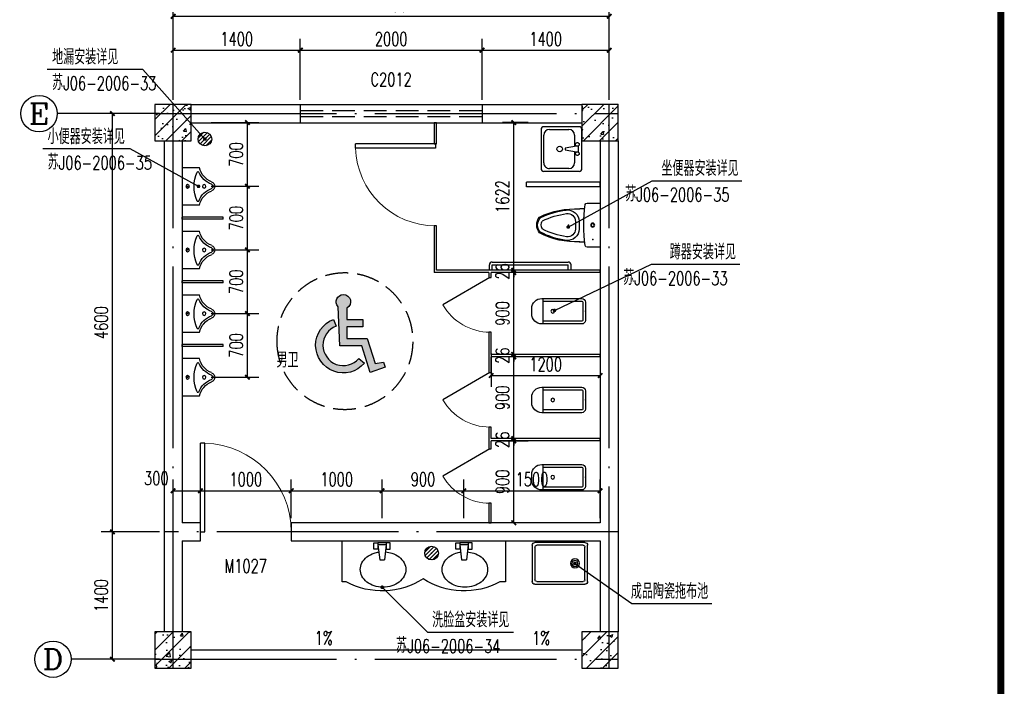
# Model space of a CAD drawing. Extents: x 88237 to 730297, y -11868 to 107702.
# Tile 43 of 49: x 631638 to 642475, y 73497 to 80827. Entities that reach past the tile are written whole.
import ezdxf
from ezdxf.enums import TextEntityAlignment as Align

# ---------------------------------------------------------------- set-up
doc = ezdxf.new("R2010")
doc.units = 0
doc.header["$LTSCALE"] = 1000
doc.header["$MEASUREMENT"] = 0
doc.linetypes.add('DASH', pattern=[0.35, 0.25, -0.1])
doc.linetypes.add('DOTE', pattern=[2.42, 2, -0.2, 0.02, -0.2])
for name, color, linetype in [('AXIS', 3, 'Continuous'), ('AXIS_TEXT', 7, 'Continuous'), ('COLUMN', 9, 'Continuous'), ('DIM_LEAD', 3, 'Continuous'), ('DIM_SYMB', 3, 'Continuous'), ('DOTE', 1, 'DOTE'), ('LATRINE', 6, 'Continuous'), ('LVTRY', 6, 'Continuous'), ('PUB_DIM', 3, 'Continuous'), ('PUB_HATCH', 8, 'Continuous'), ('PUB_TEXT', 7, 'Continuous'), ('WALL', 2, 'Continuous'), ('WINDOW', 4, 'Continuous'), ('WINDOW_TEXT', 7, 'Continuous'), ('剖面图', 7, 'Continuous'), ('图框', 7, 'Continuous'), ('填充', 8, 'Continuous'), ('家具布置', 8, 'Continuous')]:
    doc.layers.add(name, color=color, linetype=linetype)
doc.styles.add('_TCH_AXIS', font='COMPLEX', dxfattribs={"bigfont": 'GBCBIG'})
doc.styles.add('_TCH_DIM', font='SIMPLEX', dxfattribs={"bigfont": 'GBCBIG'})
doc.styles.add('_TCH_DIM_T3', font='SIMPLEX', dxfattribs={"width": 0.705882, "bigfont": 'GBCBIG'})
doc.styles.add('_TCH_WINDOW', font='SIMPLEX', dxfattribs={"bigfont": 'GBCBIG'})
doc.styles.add('COMPLEX', font='COMPLEX')
doc.styles.add('zz-0', font='arial.ttf')
doc.dimstyles.new('_TCH_ARCH&&50', dxfattribs={"dimtxt": 148.75, "dimasz": 50, "dimexe": 125, "dimexo": 150, "dimgap": 50, "dimtad": 1, "dimdec": 0, "dimzin": 0, "dimdsep": 46, "dimtxsty": '_TCH_DIM_T3', "dimblk": 'ARCHTICK', "dimcen": 0.09, "dimclrt": 7, "dimazin": 2, "dimtfac": 1, "dimtdec": 0, "dimtix": 1, "dimtmove": 2, "dimatfit": 3, "dimfxl": 1, "dimtolj": 1, "dimtzin": 0, "dimarcsym": 0})
pattern_1 = [(45, (583546.4, -386338.2), (-88.388348, 88.388348), []), (50, (583546.4, -386338.2), (358.6301, -31.37607), [37.5, -412.5]), (355, (583546.4, -386338.2), (-69.37567, 376.09607), [30, -330]), (100.4514, (583576.3, -386340.82), (289.2547, 344.71977), [31.8701, -350.57106]), (46.1842, (583546.4, -386238.2), (533.62052, -82.7595), [56.25, -618.75]), (96.6356, (583590.87, -386245.1), (467.33135, 487.05894), [47.80514, -525.8565]), (351.1842, (583546.4, -386238.2), (467.331, 487.0593), [45, -495]), (21, (583596.4, -386263.2), (298.45353, -201.30945), [37.5, -412.5]), (326, (583596.4, -386263.2), (121.65767, 362.57502), [30, -330]), (71.4514, (583621.27, -386279.98), (420.11131, 161.26525), [31.8701, -350.57106]), (37.5, (583546.4, -386338.2), (6.079928, 166.446927), [0, -326, 0, -335, 0, -331.25]), (7.5, (583546.4, -386338.2), (131.53477, 197.205856), [0, -191, 0, -318.5, 0, -126.25]), (327.5, (583434.9, -386338.2), (266.911218, -11.277436), [0, -125, 0, -390, 0, -517.5]), (317.5, (583384.9, -386338.2), (291.59308, 50.05249), [0, -162.5, 0, -259, 0, -367.5])]

# ---------------------------------------------------------------- blocks, each defined once
blk = doc.blocks.new('2222')
at = {"layer": '家具布置', "color": 8}
for p, q in [((245573, -67912), (245573, -68362)), ((246873, -67912), (245573, -67912)), ((245943, -68004), (245943, -67932)), ((245943, -67932), (245987, -67932)), ((245987, -67932), (246077, -67932)), ((245987, -67932), (245987, -68004)), ((246121, -67932), (246077, -67932)), ((246077, -67932), (246077, -68004)), ((246121, -68004), (246121, -67932)), ((247371, -67912), (246472, -67912)), ((246844, -68004), (246844, -67932)), ((246844, -67932), (246888, -67932)), ((246888, -67932), (246978, -67932)), ((246888, -67932), (246888, -68004)), ((247022, -67932), (246978, -67932)), ((246978, -67932), (246978, -68004)), ((247022, -68004), (247022, -67932)), ((247371, -68362), (247371, -67912)), ((245987, -68004), (245943, -68004)), ((245986, -67956), (246078, -67956)), ((245986, -67956), (246005, -68119)), ((246078, -67956), (246058, -68119)), ((246077, -68004), (246121, -68004)), ((246888, -68004), (246844, -68004)), ((246887, -67956), (246979, -67956)), ((246887, -67956), (246906, -68119)), ((246979, -67956), (246959, -68119)), ((246978, -68004), (247022, -68004)), ((246058, -68119), (246005, -68119)), ((246959, -68119), (246906, -68119)), ((245573, -68362), (245636, -68362)), ((247327, -68362), (247371, -68362))]:
    blk.add_line(p, q, dxfattribs=at)
for points in [[(245995, -68032, 0.057806), (245923, -68047, 0.087535), (245844, -68088, 0.1055), (245789, -68154, 0.123022), (245771, -68226, 0.123022), (245789, -68298, 0.1055), (245844, -68364, 0.087535), (245923, -68405, 0.078027), (246021, -68421, 0.078027), (246120, -68405, 0.087535), (246198, -68364, 0.1055), (246254, -68298, 0.123022), (246272, -68226, 0.123022)], [(246272, -68226, 0.123022), (246254, -68154, 0.1055), (246198, -68088, 0.087535), (246120, -68047, 0.041103), (246068, -68035, 0.078027)], [(246896, -68032, 0.057806), (246824, -68047, 0.087535), (246745, -68088, 0.1055), (246690, -68154, 0.123022), (246672, -68226, 0.123022), (246690, -68298, 0.1055), (246745, -68364, 0.087535), (246824, -68405, 0.078027), (246922, -68421, 0.078027), (247021, -68405, 0.087535), (247099, -68364, 0.1055), (247155, -68298, 0.123022), (247173, -68226, 0.123022)], [(247173, -68226, 0.123022), (247155, -68154, 0.1055), (247099, -68088, 0.087535), (247021, -68047, 0.041103), (246969, -68035, 0.078027)]]:
    blk.add_lwpolyline(points, format="xyb", dxfattribs=at)
for centre, start, end in [((246031, -67632), 241.591, 302.8573), ((246932, -67632), 237.1427, 298.409)]:
    blk.add_arc(centre, 830, start, end, dxfattribs=at)
blk = doc.blocks.new('cb')
at = {"layer": '填充'}
h = blk.add_hatch(color=256, dxfattribs=at)
h.paths.add_polyline_path([(670097, 290500), (669924, 290500), (669924, 290420), (670097, 290420), (670097, 290289), (669874, 290289), (669788, 290016), (669694, 290030), (669676, 289974), (669841, 289918), (669933, 290209), (670177, 290209), (670196, 290640, 0.650294), (670137, 290774, 0.767327), (670097, 290625)])
h.paths.add_polyline_path([(669967, 290070), (669906, 290018, 1.284924), (670246, 290501), (670217, 290426, -1.284924)])
at = {"layer": 'LVTRY', "linetype": 'DASH'}
blk.add_circle((670120, 290261), 750, dxfattribs=at)
at = {"layer": '填充', "ltscale": 2}
for points in [[(670196, 290640, 0.650294), (670137, 290774, 0.767327), (670097, 290625), (670097, 290500), (669924, 290500), (669924, 290420), (670097, 290420), (670097, 290289), (669874, 290289), (669788, 290016), (669694, 290030), (669676, 289974), (669841, 289918), (669933, 290209), (670177, 290209), (670196, 290640)], [(670246, 290501), (670217, 290426, -1.284924), (669967, 290070), (669906, 290018, 1.284924), (670246, 290501, -83.12259)]]:
    blk.add_lwpolyline(points, format="xyb", dxfattribs=at)
blk = doc.blocks.new('_ArchTick')
at = {"color": 0, "linetype": 'ByBlock', "const_width": 0.4}
blk.add_lwpolyline([(-0.5, -0.5), (0.5, 0.5)], dxfattribs=at)
blk = doc.blocks.new('*D543')
at = {"layer": 'Defpoints', "color": 0}
for p in [(636827, 77305), (638027, 77305), (638027, 76914)]:
    blk.add_point(p, dxfattribs=at)
at = {"layer": 'PUB_DIM', "color": 0, "lineweight": -2}
for p, q in [((636827, 77155), (636827, 76789)), ((638027, 77155), (638027, 76789)), ((636827, 76914), (638027, 76914))]:
    blk.add_line(p, q, dxfattribs=at)
at = {"layer": 'PUB_DIM', "color": 0, "lineweight": -2, "xscale": 50, "yscale": 50, "zscale": 50, "rotation": 180}
blk.add_blockref('_ArchTick', (636827, 76914), dxfattribs=at)
at = {"layer": 'PUB_DIM', "color": 0, "lineweight": -2, "xscale": 50, "yscale": 50, "zscale": 50}
blk.add_blockref('_ArchTick', (638027, 76914), dxfattribs=at)
at = {"layer": 'PUB_DIM', "color": 7, "insert": (637427, 77038), "char_height": 148.8, "attachment_point": 5, "style": '_TCH_DIM_T3'}
blk.add_mtext('\\A1;1200', dxfattribs=at)
blk = doc.blocks.new('*D544')
at = {"layer": 'Defpoints', "color": 0}
for p in [(633627, 75647), (633327, 75195), (633627, 75195)]:
    blk.add_point(p, dxfattribs=at)
at = {"layer": 'PUB_DIM', "color": 0, "lineweight": -2}
for p, q in [((633327, 75345), (633327, 75772)), ((633627, 75345), (633627, 75772)), ((633327, 75647), (633627, 75647))]:
    blk.add_line(p, q, dxfattribs=at)
at = {"layer": 'PUB_DIM', "color": 0, "lineweight": -2, "xscale": 50, "yscale": 50, "zscale": 50, "rotation": 180}
blk.add_blockref('_ArchTick', (633327, 75647), dxfattribs=at)
at = {"layer": 'PUB_DIM', "color": 0, "lineweight": -2, "xscale": 50, "yscale": 50, "zscale": 50}
blk.add_blockref('_ArchTick', (633627, 75647), dxfattribs=at)
at = {"layer": 'PUB_DIM', "color": 7, "insert": (633142, 75785), "char_height": 148.8, "attachment_point": 5, "style": '_TCH_DIM_T3'}
blk.add_mtext('\\A1;300', dxfattribs=at)
blk = doc.blocks.new('*D545')
at = {"layer": 'Defpoints', "color": 0}
for p in [(634627, 75647), (633627, 75195), (634627, 75195)]:
    blk.add_point(p, dxfattribs=at)
at = {"layer": 'PUB_DIM', "color": 0, "lineweight": -2}
for p, q in [((633627, 75345), (633627, 75772)), ((634627, 75345), (634627, 75772)), ((633627, 75647), (634627, 75647))]:
    blk.add_line(p, q, dxfattribs=at)
at = {"layer": 'PUB_DIM', "color": 0, "lineweight": -2, "xscale": 50, "yscale": 50, "zscale": 50, "rotation": 180}
blk.add_blockref('_ArchTick', (633627, 75647), dxfattribs=at)
at = {"layer": 'PUB_DIM', "color": 0, "lineweight": -2, "xscale": 50, "yscale": 50, "zscale": 50}
blk.add_blockref('_ArchTick', (634627, 75647), dxfattribs=at)
at = {"layer": 'PUB_DIM', "color": 7, "insert": (634127, 75772), "char_height": 148.8, "attachment_point": 5, "style": '_TCH_DIM_T3'}
blk.add_mtext('\\A1;1000', dxfattribs=at)
blk = doc.blocks.new('*D546')
at = {"layer": 'Defpoints', "color": 0}
for p in [(635627, 75647), (634627, 75195), (635627, 75195)]:
    blk.add_point(p, dxfattribs=at)
at = {"layer": 'PUB_DIM', "color": 0, "lineweight": -2}
for p, q in [((634627, 75345), (634627, 75772)), ((635627, 75345), (635627, 75772)), ((634627, 75647), (635627, 75647))]:
    blk.add_line(p, q, dxfattribs=at)
at = {"layer": 'PUB_DIM', "color": 0, "lineweight": -2, "xscale": 50, "yscale": 50, "zscale": 50, "rotation": 180}
blk.add_blockref('_ArchTick', (634627, 75647), dxfattribs=at)
at = {"layer": 'PUB_DIM', "color": 0, "lineweight": -2, "xscale": 50, "yscale": 50, "zscale": 50}
blk.add_blockref('_ArchTick', (635627, 75647), dxfattribs=at)
at = {"layer": 'PUB_DIM', "color": 7, "insert": (635127, 75772), "char_height": 148.8, "attachment_point": 5, "style": '_TCH_DIM_T3'}
blk.add_mtext('\\A1;1000', dxfattribs=at)
blk = doc.blocks.new('*D547')
at = {"layer": 'Defpoints', "color": 0}
for p in [(636527, 75647), (635627, 75195), (636527, 75195)]:
    blk.add_point(p, dxfattribs=at)
at = {"layer": 'PUB_DIM', "color": 0, "lineweight": -2}
for p, q in [((635627, 75345), (635627, 75772)), ((636527, 75345), (636527, 75772)), ((635627, 75647), (636527, 75647))]:
    blk.add_line(p, q, dxfattribs=at)
at = {"layer": 'PUB_DIM', "color": 0, "lineweight": -2, "xscale": 50, "yscale": 50, "zscale": 50, "rotation": 180}
blk.add_blockref('_ArchTick', (635627, 75647), dxfattribs=at)
at = {"layer": 'PUB_DIM', "color": 0, "lineweight": -2, "xscale": 50, "yscale": 50, "zscale": 50}
blk.add_blockref('_ArchTick', (636527, 75647), dxfattribs=at)
at = {"layer": 'PUB_DIM', "color": 7, "insert": (636077, 75772), "char_height": 148.8, "attachment_point": 5, "style": '_TCH_DIM_T3'}
blk.add_mtext('\\A1;900', dxfattribs=at)
blk = doc.blocks.new('*D548')
at = {"layer": 'Defpoints', "color": 0}
for p in [(638027, 75647), (636527, 75195), (638027, 75195)]:
    blk.add_point(p, dxfattribs=at)
at = {"layer": 'PUB_DIM', "color": 0, "lineweight": -2}
for p, q in [((636527, 75345), (636527, 75772)), ((638027, 75345), (638027, 75772)), ((636527, 75647), (638027, 75647))]:
    blk.add_line(p, q, dxfattribs=at)
at = {"layer": 'PUB_DIM', "color": 0, "lineweight": -2, "xscale": 50, "yscale": 50, "zscale": 50, "rotation": 180}
blk.add_blockref('_ArchTick', (636527, 75647), dxfattribs=at)
at = {"layer": 'PUB_DIM', "color": 0, "lineweight": -2, "xscale": 50, "yscale": 50, "zscale": 50}
blk.add_blockref('_ArchTick', (638027, 75647), dxfattribs=at)
at = {"layer": 'PUB_DIM', "color": 7, "insert": (637277, 75772), "char_height": 148.8, "attachment_point": 5, "style": '_TCH_DIM_T3'}
blk.add_mtext('\\A1;1500', dxfattribs=at)
blk = doc.blocks.new('*D549')
at = {"layer": 'Defpoints', "color": 0}
for p in [(637076, 79695), (637385, 79695), (637385, 78072)]:
    blk.add_point(p, dxfattribs=at)
at = {"layer": 'PUB_DIM', "color": 0, "lineweight": -2}
for p, q in [((637235, 79695), (636951, 79695)), ((637076, 78072), (637076, 79695)), ((637235, 78072), (636951, 78072))]:
    blk.add_line(p, q, dxfattribs=at)
at = {"layer": 'PUB_DIM', "color": 0, "lineweight": -2, "xscale": 50, "yscale": 50, "zscale": 50}
for p, rotation in [((637076, 79695), 90), ((637076, 78072), 270)]:
    blk.add_blockref('_ArchTick', p, dxfattribs=dict(at, rotation=rotation))
at = {"layer": 'PUB_DIM', "color": 7, "insert": (636952, 78883), "char_height": 148.8, "attachment_point": 5, "rotation": 90, "style": '_TCH_DIM_T3'}
blk.add_mtext('\\A1;1622', dxfattribs=at)
blk = doc.blocks.new('*D550')
at = {"layer": 'Defpoints', "color": 0}
for p in [(637076, 78072), (637385, 78072), (637385, 78046)]:
    blk.add_point(p, dxfattribs=at)
at = {"layer": 'PUB_DIM', "color": 0, "lineweight": -2}
for p, q in [((637235, 78072), (636951, 78072)), ((637235, 78046), (636951, 78046)), ((637076, 78072), (637076, 78122)), ((637076, 78046), (637076, 78072)), ((637076, 78046), (637076, 77996))]:
    blk.add_line(p, q, dxfattribs=at)
at = {"layer": 'PUB_DIM', "color": 0, "lineweight": -2, "xscale": 50, "yscale": 50, "zscale": 50}
for p, rotation in [((637076, 78072), 270), ((637076, 78046), 90)]:
    blk.add_blockref('_ArchTick', p, dxfattribs=dict(at, rotation=rotation))
at = {"layer": 'PUB_DIM', "color": 7, "insert": (636952, 78059), "char_height": 148.8, "attachment_point": 5, "rotation": 90, "style": '_TCH_DIM_T3'}
blk.add_mtext('\\A1;26', dxfattribs=at)
blk = doc.blocks.new('*D551')
at = {"layer": 'Defpoints', "color": 0}
for p in [(637076, 78046), (637385, 78046), (637385, 77146)]:
    blk.add_point(p, dxfattribs=at)
at = {"layer": 'PUB_DIM', "color": 0, "lineweight": -2}
for p, q in [((637235, 78046), (636951, 78046)), ((637076, 77146), (637076, 78046)), ((637235, 77146), (636951, 77146))]:
    blk.add_line(p, q, dxfattribs=at)
at = {"layer": 'PUB_DIM', "color": 0, "lineweight": -2, "xscale": 50, "yscale": 50, "zscale": 50}
for p, rotation in [((637076, 78046), 90), ((637076, 77146), 270)]:
    blk.add_blockref('_ArchTick', p, dxfattribs=dict(at, rotation=rotation))
at = {"layer": 'PUB_DIM', "color": 7, "insert": (636952, 77596), "char_height": 148.8, "attachment_point": 5, "rotation": 90, "style": '_TCH_DIM_T3'}
blk.add_mtext('\\A1;900', dxfattribs=at)
blk = doc.blocks.new('*D552')
at = {"layer": 'Defpoints', "color": 0}
for p in [(637076, 77146), (637385, 77146), (637385, 77120)]:
    blk.add_point(p, dxfattribs=at)
at = {"layer": 'PUB_DIM', "color": 0, "lineweight": -2}
for p, q in [((637076, 77146), (637076, 77196)), ((637235, 77146), (636951, 77146)), ((637235, 77120), (636951, 77120)), ((637076, 77120), (637076, 77146)), ((637076, 77120), (637076, 77070))]:
    blk.add_line(p, q, dxfattribs=at)
at = {"layer": 'PUB_DIM', "color": 0, "lineweight": -2, "xscale": 50, "yscale": 50, "zscale": 50}
for p, rotation in [((637076, 77146), 270), ((637076, 77120), 90)]:
    blk.add_blockref('_ArchTick', p, dxfattribs=dict(at, rotation=rotation))
at = {"layer": 'PUB_DIM', "color": 7, "insert": (636952, 77133), "char_height": 148.8, "attachment_point": 5, "rotation": 90, "style": '_TCH_DIM_T3'}
blk.add_mtext('\\A1;26', dxfattribs=at)
blk = doc.blocks.new('*D553')
at = {"layer": 'Defpoints', "color": 0}
for p in [(637076, 77120), (637385, 77120), (637385, 76220)]:
    blk.add_point(p, dxfattribs=at)
at = {"layer": 'PUB_DIM', "color": 0, "lineweight": -2}
for p, q in [((637235, 77120), (636951, 77120)), ((637076, 76220), (637076, 77120)), ((637235, 76220), (636951, 76220))]:
    blk.add_line(p, q, dxfattribs=at)
at = {"layer": 'PUB_DIM', "color": 0, "lineweight": -2, "xscale": 50, "yscale": 50, "zscale": 50}
for p, rotation in [((637076, 77120), 90), ((637076, 76220), 270)]:
    blk.add_blockref('_ArchTick', p, dxfattribs=dict(at, rotation=rotation))
at = {"layer": 'PUB_DIM', "color": 7, "insert": (636952, 76670), "char_height": 148.8, "attachment_point": 5, "rotation": 90, "style": '_TCH_DIM_T3'}
blk.add_mtext('\\A1;900', dxfattribs=at)
blk = doc.blocks.new('*D554')
at = {"layer": 'Defpoints', "color": 0}
for p in [(637076, 76220), (637385, 76220), (637385, 76194)]:
    blk.add_point(p, dxfattribs=at)
at = {"layer": 'PUB_DIM', "color": 0, "lineweight": -2}
for p, q in [((637235, 76220), (636951, 76220)), ((637235, 76194), (636951, 76194)), ((637076, 76220), (637076, 76270)), ((637076, 76194), (637076, 76220)), ((637076, 76194), (637076, 76144))]:
    blk.add_line(p, q, dxfattribs=at)
at = {"layer": 'PUB_DIM', "color": 0, "lineweight": -2, "xscale": 50, "yscale": 50, "zscale": 50}
for p, rotation in [((637076, 76220), 270), ((637076, 76194), 90)]:
    blk.add_blockref('_ArchTick', p, dxfattribs=dict(at, rotation=rotation))
at = {"layer": 'PUB_DIM', "color": 7, "insert": (636952, 76207), "char_height": 148.8, "attachment_point": 5, "rotation": 90, "style": '_TCH_DIM_T3'}
blk.add_mtext('\\A1;26', dxfattribs=at)
blk = doc.blocks.new('*D555')
at = {"layer": 'Defpoints', "color": 0}
for p in [(637076, 76194), (637385, 76194), (637385, 75295)]:
    blk.add_point(p, dxfattribs=at)
at = {"layer": 'PUB_DIM', "color": 0, "lineweight": -2}
for p, q in [((637235, 76194), (636951, 76194)), ((637076, 75295), (637076, 76194)), ((637235, 75295), (636951, 75295))]:
    blk.add_line(p, q, dxfattribs=at)
at = {"layer": 'PUB_DIM', "color": 0, "lineweight": -2, "xscale": 50, "yscale": 50, "zscale": 50}
for p, rotation in [((637076, 76194), 90), ((637076, 75295), 270)]:
    blk.add_blockref('_ArchTick', p, dxfattribs=dict(at, rotation=rotation))
at = {"layer": 'PUB_DIM', "color": 7, "insert": (636952, 75745), "char_height": 148.8, "attachment_point": 5, "rotation": 90, "style": '_TCH_DIM_T3'}
blk.add_mtext('\\A1;900', dxfattribs=at)
blk = doc.blocks.new('*D556')
at = {"layer": 'Defpoints', "color": 0}
for p in [(633594, 79695), (634145, 79695), (633594, 78995)]:
    blk.add_point(p, dxfattribs=at)
at = {"layer": 'PUB_DIM', "color": 0, "lineweight": -2}
for p, q in [((633744, 79695), (634270, 79695)), ((634145, 78995), (634145, 79695)), ((633744, 78995), (634270, 78995))]:
    blk.add_line(p, q, dxfattribs=at)
at = {"layer": 'PUB_DIM', "color": 0, "lineweight": -2, "xscale": 50, "yscale": 50, "zscale": 50}
for p, rotation in [((634145, 79695), 90), ((634145, 78995), 270)]:
    blk.add_blockref('_ArchTick', p, dxfattribs=dict(at, rotation=rotation))
at = {"layer": 'PUB_DIM', "color": 7, "insert": (634021, 79345), "char_height": 148.8, "attachment_point": 5, "rotation": 90, "style": '_TCH_DIM_T3'}
blk.add_mtext('\\A1;700', dxfattribs=at)
blk = doc.blocks.new('*D557')
at = {"layer": 'Defpoints', "color": 0}
for p in [(633594, 78995), (634145, 78995), (633594, 78295)]:
    blk.add_point(p, dxfattribs=at)
at = {"layer": 'PUB_DIM', "color": 0, "lineweight": -2}
for p, q in [((633744, 78995), (634270, 78995)), ((634145, 78295), (634145, 78995)), ((633744, 78295), (634270, 78295))]:
    blk.add_line(p, q, dxfattribs=at)
at = {"layer": 'PUB_DIM', "color": 0, "lineweight": -2, "xscale": 50, "yscale": 50, "zscale": 50}
for p, rotation in [((634145, 78995), 90), ((634145, 78295), 270)]:
    blk.add_blockref('_ArchTick', p, dxfattribs=dict(at, rotation=rotation))
at = {"layer": 'PUB_DIM', "color": 7, "insert": (634021, 78645), "char_height": 148.8, "attachment_point": 5, "rotation": 90, "style": '_TCH_DIM_T3'}
blk.add_mtext('\\A1;700', dxfattribs=at)
blk = doc.blocks.new('*D558')
at = {"layer": 'Defpoints', "color": 0}
for p in [(633594, 78295), (634145, 78295), (633594, 77595)]:
    blk.add_point(p, dxfattribs=at)
at = {"layer": 'PUB_DIM', "color": 0, "lineweight": -2}
for p, q in [((633744, 78295), (634270, 78295)), ((634145, 77595), (634145, 78295)), ((633744, 77595), (634270, 77595))]:
    blk.add_line(p, q, dxfattribs=at)
at = {"layer": 'PUB_DIM', "color": 0, "lineweight": -2, "xscale": 50, "yscale": 50, "zscale": 50}
for p, rotation in [((634145, 78295), 90), ((634145, 77595), 270)]:
    blk.add_blockref('_ArchTick', p, dxfattribs=dict(at, rotation=rotation))
at = {"layer": 'PUB_DIM', "color": 7, "insert": (634021, 77945), "char_height": 148.8, "attachment_point": 5, "rotation": 90, "style": '_TCH_DIM_T3'}
blk.add_mtext('\\A1;700', dxfattribs=at)
blk = doc.blocks.new('*D559')
at = {"layer": 'Defpoints', "color": 0}
for p in [(633594, 77595), (634145, 77595), (633594, 76895)]:
    blk.add_point(p, dxfattribs=at)
at = {"layer": 'PUB_DIM', "color": 0, "lineweight": -2}
for p, q in [((633744, 77595), (634270, 77595)), ((634145, 76895), (634145, 77595)), ((633744, 76895), (634270, 76895))]:
    blk.add_line(p, q, dxfattribs=at)
at = {"layer": 'PUB_DIM', "color": 0, "lineweight": -2, "xscale": 50, "yscale": 50, "zscale": 50}
for p, rotation in [((634145, 77595), 90), ((634145, 76895), 270)]:
    blk.add_blockref('_ArchTick', p, dxfattribs=dict(at, rotation=rotation))
at = {"layer": 'PUB_DIM', "color": 7, "insert": (634021, 77245), "char_height": 148.8, "attachment_point": 5, "rotation": 90, "style": '_TCH_DIM_T3'}
blk.add_mtext('\\A1;700', dxfattribs=at)
blk = doc.blocks.new('*D560')
at = {"layer": 'Defpoints', "color": 0}
for p in [(638127, 80865), (633327, 80168), (638127, 80168)]:
    blk.add_point(p, dxfattribs=at)
at = {"layer": 'PUB_DIM', "color": 0, "lineweight": -2}
for p, q in [((633327, 80318), (633327, 80990)), ((638127, 80318), (638127, 80990)), ((633327, 80865), (638127, 80865))]:
    blk.add_line(p, q, dxfattribs=at)
at = {"layer": 'PUB_DIM', "color": 0, "lineweight": -2, "xscale": 50, "yscale": 50, "zscale": 50, "rotation": 180}
blk.add_blockref('_ArchTick', (633327, 80865), dxfattribs=at)
at = {"layer": 'PUB_DIM', "color": 0, "lineweight": -2, "xscale": 50, "yscale": 50, "zscale": 50}
blk.add_blockref('_ArchTick', (638127, 80865), dxfattribs=at)
at = {"layer": 'PUB_DIM', "color": 7, "insert": (635727, 80990), "char_height": 148.8, "attachment_point": 5, "style": '_TCH_DIM_T3'}
blk.add_mtext('\\A1;4800', dxfattribs=at)
blk = doc.blocks.new('*D561')
at = {"layer": 'Defpoints', "color": 0}
for p in [(632659, 79795), (633327, 79795), (633327, 75195)]:
    blk.add_point(p, dxfattribs=at)
at = {"layer": 'PUB_DIM', "color": 0, "lineweight": -2}
for p, q in [((633177, 79795), (632534, 79795)), ((632659, 75195), (632659, 79795)), ((633177, 75195), (632534, 75195))]:
    blk.add_line(p, q, dxfattribs=at)
at = {"layer": 'PUB_DIM', "color": 0, "lineweight": -2, "xscale": 50, "yscale": 50, "zscale": 50}
for p, rotation in [((632659, 79795), 90), ((632659, 75195), 270)]:
    blk.add_blockref('_ArchTick', p, dxfattribs=dict(at, rotation=rotation))
at = {"layer": 'PUB_DIM', "color": 7, "insert": (632535, 77495), "char_height": 148.8, "attachment_point": 5, "rotation": 90, "style": '_TCH_DIM_T3'}
blk.add_mtext('\\A1;4600', dxfattribs=at)
blk = doc.blocks.new('*D562')
at = {"layer": 'Defpoints', "color": 0}
for p in [(632659, 75195), (633327, 75195), (633327, 73795)]:
    blk.add_point(p, dxfattribs=at)
at = {"layer": 'PUB_DIM', "color": 0, "lineweight": -2}
for p, q in [((633177, 75195), (632534, 75195)), ((632659, 73795), (632659, 75195)), ((633177, 73795), (632534, 73795))]:
    blk.add_line(p, q, dxfattribs=at)
at = {"layer": 'PUB_DIM', "color": 0, "lineweight": -2, "xscale": 50, "yscale": 50, "zscale": 50}
for p, rotation in [((632659, 75195), 90), ((632659, 73795), 270)]:
    blk.add_blockref('_ArchTick', p, dxfattribs=dict(at, rotation=rotation))
at = {"layer": 'PUB_DIM', "color": 7, "insert": (632535, 74495), "char_height": 148.8, "attachment_point": 5, "rotation": 90, "style": '_TCH_DIM_T3'}
blk.add_mtext('\\A1;1400', dxfattribs=at)
blk = doc.blocks.new('*D563')
at = {"layer": 'Defpoints', "color": 0}
for p in [(634727, 80492), (633327, 79795), (634727, 79795)]:
    blk.add_point(p, dxfattribs=at)
at = {"layer": 'PUB_DIM', "color": 0, "lineweight": -2}
for p, q in [((633327, 79945), (633327, 80617)), ((634727, 79945), (634727, 80617)), ((633327, 80492), (634727, 80492))]:
    blk.add_line(p, q, dxfattribs=at)
at = {"layer": 'PUB_DIM', "color": 0, "lineweight": -2, "xscale": 50, "yscale": 50, "zscale": 50, "rotation": 180}
blk.add_blockref('_ArchTick', (633327, 80492), dxfattribs=at)
at = {"layer": 'PUB_DIM', "color": 0, "lineweight": -2, "xscale": 50, "yscale": 50, "zscale": 50}
blk.add_blockref('_ArchTick', (634727, 80492), dxfattribs=at)
at = {"layer": 'PUB_DIM', "color": 7, "insert": (634027, 80616), "char_height": 148.8, "attachment_point": 5, "style": '_TCH_DIM_T3'}
blk.add_mtext('\\A1;1400', dxfattribs=at)
blk = doc.blocks.new('*D564')
at = {"layer": 'Defpoints', "color": 0}
for p in [(636727, 80492), (634727, 79795), (636727, 79795)]:
    blk.add_point(p, dxfattribs=at)
at = {"layer": 'PUB_DIM', "color": 0, "lineweight": -2}
for p, q in [((634727, 79945), (634727, 80617)), ((636727, 79945), (636727, 80617)), ((634727, 80492), (636727, 80492))]:
    blk.add_line(p, q, dxfattribs=at)
at = {"layer": 'PUB_DIM', "color": 0, "lineweight": -2, "xscale": 50, "yscale": 50, "zscale": 50, "rotation": 180}
blk.add_blockref('_ArchTick', (634727, 80492), dxfattribs=at)
at = {"layer": 'PUB_DIM', "color": 0, "lineweight": -2, "xscale": 50, "yscale": 50, "zscale": 50}
blk.add_blockref('_ArchTick', (636727, 80492), dxfattribs=at)
at = {"layer": 'PUB_DIM', "color": 7, "insert": (635727, 80616), "char_height": 148.8, "attachment_point": 5, "style": '_TCH_DIM_T3'}
blk.add_mtext('\\A1;2000', dxfattribs=at)
blk = doc.blocks.new('*D565')
at = {"layer": 'Defpoints', "color": 0}
for p in [(638127, 80492), (636727, 79795), (638127, 79795)]:
    blk.add_point(p, dxfattribs=at)
at = {"layer": 'PUB_DIM', "color": 0, "lineweight": -2}
for p, q in [((636727, 79945), (636727, 80617)), ((638127, 79945), (638127, 80617)), ((636727, 80492), (638127, 80492))]:
    blk.add_line(p, q, dxfattribs=at)
at = {"layer": 'PUB_DIM', "color": 0, "lineweight": -2, "xscale": 50, "yscale": 50, "zscale": 50, "rotation": 180}
blk.add_blockref('_ArchTick', (636727, 80492), dxfattribs=at)
at = {"layer": 'PUB_DIM', "color": 0, "lineweight": -2, "xscale": 50, "yscale": 50, "zscale": 50}
blk.add_blockref('_ArchTick', (638127, 80492), dxfattribs=at)
at = {"layer": 'PUB_DIM', "color": 7, "insert": (637427, 80616), "char_height": 148.8, "attachment_point": 5, "style": '_TCH_DIM_T3'}
blk.add_mtext('\\A1;1400', dxfattribs=at)
blk = doc.blocks.new('$DorLib2D$00000001')
for p, q in [((0.45, 0.975), (0.5, 0.975)), ((0.45, 0), (0.45, 0.975)), ((0.5, 0), (0.5, 0.975)), ((0.5, 0), (0.45, 0))]:
    blk.add_line(p, q)
at = {"lineweight": 13}
blk.add_arc((0.475, 0), 0.975, 91.4693, 180, dxfattribs=at)
blk = doc.blocks.new('$lvtry$00000222')
for p, q in [((-205, 0, 0), (205, 0, 0)), ((-205, -191, 0), (-205, 0, 0)), ((205, 0, 0), (205, -191, 0))]:
    blk.add_line(p, q)
for centre in [(0, -60, 0), (0, -242, 0)]:
    blk.add_circle(centre, 20)
for centre, radius, start, end in [((-243, -391, 0), 203, 19.2639, 79.2894), ((-152, -175, 0), 10, 114.1084, 248.1394), ((5, -526, 0), 395, 66.6675, 114.1084), ((-243, -401, 0), 233, 19.2639, 68.1394), ((243, -401, 0), 233, 110.4941, 160.7361), ((243, -391, 0), 203, 100.7106, 160.7361), ((158, -173, 0), 10, 290.4941, 66.6675), ((0, -306, 0), 54, 199.2639, 269.7777), ((0, -316, 0), 24, 199.2639, 269.4998), ((0, -306, 0), 54, 270.2223, 340.7361), ((0, -316, 0), 24, 270.5002, 340.7361)]:
    blk.add_arc(centre, radius, start, end)
blk.add_point((0, -60, 0))
blk = doc.blocks.new('$lvtry$00000171')
for p, q in [((-74, 11), (-11, 74)), ((-70, -27), (27, 70)), ((-53, -53), (53, 53)), ((-27, -70), (70, 27)), ((11, -74), (74, -11))]:
    blk.add_line(p, q)
blk.add_circle((0, 0), 75)
blk.add_point((0, 0))
blk = doc.blocks.new('$plan$00001091')
for p, q in [((-275, -410), (-275, -50)), ((-255, -30), (255, -30)), ((275, -50), (275, -410)), ((255, -430), (-255, -430))]:
    blk.add_line(p, q)
for points in [[(-275, 0, 0.414214), (-305, -30, 0.414214)], [(305, -30, 0.414214), (275, 0, 0.414214)], [(-305, -430, 0.414214), (-275, -460, 0.414214)], [(275, -460, 0.414214), (305, -430, 0.414214)]]:
    blk.add_lwpolyline(points, format="xyb")
for points in [[(-275, 0), (275, 0)], [(-305, -430), (-305, -30)], [(305, -30), (305, -430)], [(275, -460), (-275, -460)]]:
    blk.add_lwpolyline(points)
for radius in [50, 32.5]:
    blk.add_circle((165, -230), radius)
for centre, start, end in [((-255, -50), 90, 180), ((255, -50), 0, 90), ((-255, -410), 180, 270), ((255, -410), 270, 360)]:
    blk.add_arc(centre, 20, start, end)
at = {"style": 'zz-0'}
for tag in ['YSIZE', 'XSIZE']:
    blk.add_attdef(tag, (0, 0), '', height=0.5, dxfattribs=at)
blk = doc.blocks.new('$lvtry$00000201')
for p, q in [((-140, -40, 0), (-140, -480, 0)), ((-110, -40, 0), (-110, -470, 0)), ((100, 0, 0), (-100, 0, 0)), ((100, -30, 0), (-100, -30, 0)), ((110, -470, 0), (110, -40, 0)), ((140, -480, 0), (140, -40, 0)), ((140, -470, 0), (-140, -470, 0)), ((-30, -590, 0), (30, -590, 0))]:
    blk.add_line(p, q)
blk.add_circle((0, -359, 0), 20)
for centre, radius, start, end in [((-100, -40, 0), 40, 90, 180), ((-100, -40, 0), 10, 90, 180), ((100, -40, 0), 40, 0, 90), ((100, -40, 0), 10, 0, 90), ((-30, -480, 0), 110, 180, 270), ((30, -480, 0), 110, 270, 0)]:
    blk.add_arc(centre, radius, start, end)
blk.add_point((0, 0))
blk = doc.blocks.new('$TCHSYS$APDOOR2D')
blk.add_line((0.5, 0), (0, 0.866))
at = {"lineweight": 13}
blk.add_arc((0.5, 0), 1, 120, 180, dxfattribs=at)
blk = doc.blocks.new('$lvtry$00000213')
for p, q in [((243, 0, 0), (-243, 0, 0)), ((-243, 0, 0), (-243, -144, 0)), ((243, -144, 0), (243, 0, 0)), ((-182, -230, 0), (-182, -171, 0)), ((178, -168, 0), (178, -223, 0))]:
    blk.add_line(p, q)
at = {"elevation": 0}
for points in [[(-182, -223, 0.136555), (-85, -666)], [(166, -374, 0.449906), (41, -232), (-43, -232, 0.451719), (-168, -374, 0.095565), (-76, -656, 0.148163), (-57, -674)], [(126, -369, 0.449906), (41, -272), (-43, -272, 0.451719), (-128, -369, 0.095565), (-41, -637, 0.148163), (-39, -639, 0.148163)], [(88, -668, 0.129456), (178, -223)], [(46, -635, 0.085574), (126, -369, 0.085574)], [(82, -653, 0.085574), (166, -374)], [(-39, -639, 0.249821), (44, -637, 0.249821)], [(-85, -666, 0.349727), (88, -668)], [(-57, -674, 0.249821), (63, -672)], [(63, -672, 0.152357), (82, -653)]]:
    blk.add_lwpolyline(points, format="xyb", dxfattribs=at)
for radius in [21.9, 16.9]:
    blk.add_circle((0, -82, 0), radius)
for centre, radius, start, end in [((-223, -144, 0), 20, 180, 262.8051), ((0, 1622, 0), 1801, 262.8051, 277.1949), ((223, -144, 0), 20, 277.1949, 0)]:
    blk.add_arc(centre, radius, start, end)
for p in [(-159, -82, 0), (-1, -348, 0)]:
    blk.add_point(p)
blk = doc.blocks.new('_AXISO')
blk.add_circle((0, 0), 0.5)
at = {"layer": 'AXIS_TEXT', "style": 'COMPLEX', "width": 1.041667}
blk.add_attdef('A', text='', height=0.56, dxfattribs=at).set_placement((-0.25, -0.28), (0.25, -0.28), align=Align.FIT)
blk = doc.blocks.new('$plan$00000356')
at = {"color": 0, "linetype": 'ByBlock'}
for p, q in [((215, 0), (-215, 0)), ((-245, -31), (-245, -419)), ((-153, -82), (-26, -82)), ((-31, -41), (31, -41)), ((-31, -61), (-10, -184)), ((10, -184), (31, -61)), ((26, -82), (153, -82)), ((245, -419), (245, -31)), ((-215, -358), (-215, -143)), ((-10, -184), (10, -184)), ((215, -143), (215, -358)), ((153, -419), (-153, -419)), ((-215, -450), (215, -450))]:
    blk.add_line(p, q, dxfattribs=at)
for centre, radius in [((-51, -51), 20.5), ((51, -51), 20.5), ((0, -245), 30.7)]:
    blk.add_circle(centre, radius, dxfattribs=at)
for centre, radius, start, end in [((-215, -31), 30.7, 90, 180), ((-153, -143), 61.4, 90, 180), ((153, -143), 61.4, 0, 90), ((215, -31), 30.7, 0, 90), ((-215, -419), 30.7, 180, 270), ((-153, -358), 61.4, 180, 270), ((153, -358), 61.4, 270, 0), ((215, -419), 30.7, 270, 0)]:
    blk.add_arc(centre, radius, start, end, dxfattribs=at)
blk = doc.blocks.new('d4trtg')
at = {"lineweight": 0, "const_width": 10}
blk.add_lwpolyline([(654118.6, 3902527.3), (658021.2, 3902527.3), (658021.2, 3899655.4), (654118.6, 3899655.4)], close=True, dxfattribs=at)

msp = doc.modelspace()

# ---------------------------------------------------------------- hatches: boundary and pattern name
at = {"layer": 'PUB_HATCH'}
h = msp.add_hatch(dxfattribs=at)
h.set_pattern_fill('钢筋混凝土', color=256, scale=50, style=0)
h.set_pattern_definition(pattern_1)
h.paths.add_polyline_path([(633126.7, 79494.7), (633526.7, 79494.7), (633526.7, 79894.7), (633126.7, 79894.7)])
h = msp.add_hatch(dxfattribs=at)
h.set_pattern_fill('钢筋混凝土', color=256, scale=50, style=0)
h.set_pattern_definition(pattern_1)
h.paths.add_polyline_path([(637826.7, 79494.7), (638226.7, 79494.7), (638226.7, 79894.7), (637826.7, 79894.7)])
h = msp.add_hatch(dxfattribs=at)
h.set_pattern_fill('钢筋混凝土', color=256, scale=50, style=0)
h.set_pattern_definition(pattern_1)
h.paths.add_polyline_path([(633126.7, 73694.7), (633526.7, 73694.7), (633526.7, 74094.7), (633126.7, 74094.7)])
h = msp.add_hatch(dxfattribs=at)
h.set_pattern_fill('钢筋混凝土', color=256, scale=50, style=0)
h.set_pattern_definition(pattern_1)
h.paths.add_polyline_path([(637826.7, 73694.7), (638226.7, 73694.7), (638226.7, 74094.7), (637826.7, 74094.7)])

# ---------------------------------------------------------------- linework, layer by layer
msp.add_line((637826.7, 73894.7), (633526.7, 73894.7))
at = {"layer": 'AXIS'}
for p, q in [((633326.7, 80047.4), (633326.7, 81247.4)), ((638126.7, 80067.3), (638126.7, 81267.3)), ((632999.6, 79794.7), (632051.1, 79794.7)), ((632999.6, 73794.7), (632205, 73794.7))]:
    msp.add_line(p, q, dxfattribs=at)
at = {"layer": 'COLUMN'}
for p, q in [((633526.7, 79894.7), (633126.7, 79894.7)), ((633126.7, 79894.7), (633126.7, 79494.7)), ((633526.7, 79494.7), (633526.7, 79894.7)), ((638226.7, 79894.7), (637826.7, 79894.7)), ((637826.7, 79894.7), (637826.7, 79494.7)), ((638226.7, 79494.7), (638226.7, 79894.7)), ((633126.7, 79494.7), (633526.7, 79494.7)), ((637826.7, 79494.7), (638226.7, 79494.7)), ((633526.7, 74094.7), (633126.7, 74094.7)), ((633126.7, 74094.7), (633126.7, 73694.7)), ((633526.7, 73694.7), (633526.7, 74094.7)), ((638226.7, 74094.7), (637826.7, 74094.7)), ((637826.7, 74094.7), (637826.7, 73694.7)), ((638226.7, 73694.7), (638226.7, 74094.7)), ((633126.7, 73694.7), (633526.7, 73694.7)), ((637826.7, 73694.7), (638226.7, 73694.7))]:
    msp.add_line(p, q, dxfattribs=at)
at = {"layer": 'DIM_LEAD'}
for p, q in [((632992.1, 80281.1), (631942.1, 80281.1)), ((633676.8, 79515.1), (632992.1, 80281.1)), ((632854.1, 79406), (631892.9, 79406)), ((633606.5, 78994.7), (632854.1, 79406)), ((637675.5, 78547.6), (638598.8, 79056.5)), ((638598.8, 79056.5), (639587.2, 79056.5)), ((637523.7, 77630.4), (638591, 78137.2)), ((638591, 78137.2), (639565.8, 78137.2)), ((637749.4, 74848.1), (638376.9, 74406.3)), ((635627.5, 74585.8), (636126.3, 74091.8)), ((638376.9, 74406.3), (639257.3, 74406.3)), ((636126.3, 74091.8), (637071.4, 74091.8))]:
    msp.add_line(p, q, dxfattribs=at)
at = {"layer": 'DIM_LEAD', "const_width": 20}
for points in [[(633683.5, 79507.7, 1), (633670.2, 79522.6, 1)], [(633615.3, 78989.9, 1), (633597.7, 78999.5, 1)], [(637666.8, 78542.7, 1), (637684.3, 78552.4, 1)], [(637514.6, 77626.2, 1), (637532.7, 77634.7, 1)], [(637741.2, 74853.8, 1), (637757.6, 74842.3, 1)], [(635620.4, 74592.8, 1), (635634.6, 74578.8, 1)]]:
    msp.add_lwpolyline(points, format="xyb", close=True, dxfattribs=at)
at = {"layer": 'DIM_SYMB'}
for points in [[(635095.1, 74059, 0, 0, 0), (635604.2, 74447.8, 40, 0, 0), (635723.4, 74538.8, 0, 0, 0)], [(637237.9, 74059, 0, 0, 0), (636728.8, 74447.8, 40, 0, 0), (636609.6, 74538.8, 0, 0, 0)]]:
    msp.add_lwpolyline(points, format="xyseb", dxfattribs=at)
at = {"layer": 'DOTE'}
for p, q in [((633326.7, 73694.7), (633326.7, 79894.7)), ((638126.7, 73694.7), (638126.7, 79894.7)), ((633126.7, 79794.7), (638226.7, 79794.7)), ((638226.7, 75194.8), (633226.7, 75194.8)), ((633126.7, 73794.7), (638226.7, 73794.7))]:
    msp.add_line(p, q, dxfattribs=at)
at = {"layer": 'LATRINE'}
for p, q in [((636200.2, 79694.7), (636200.2, 79461.2)), ((636226.2, 79694.7), (636200.2, 79694.7)), ((636226.2, 79461.2), (636226.2, 79694.7)), ((636200.2, 79461.2), (636226.2, 79461.2)), ((638026.7, 79039.5), (637215.5, 79039.5)), ((637215.5, 78989.5), (637215.5, 79039.5)), ((638026.7, 78989.5), (638026.7, 79039.5)), ((638026.7, 78989.5), (637215.5, 78989.5)), ((633876.7, 78657.2), (633426.7, 78657.2)), ((633426.7, 78632.2), (633426.7, 78657.2)), ((633876.7, 78632.2), (633426.7, 78632.2)), ((633876.7, 78632.2), (633876.7, 78657.2)), ((636226.2, 78561.2), (636200.2, 78561.2)), ((636200.2, 78561.2), (636200.2, 78046.2)), ((636226.2, 78072.2), (636226.2, 78561.2)), ((636807.7, 78072.2), (636807.7, 78132.2)), ((636837.7, 78162.2), (637676.5, 78162.2)), ((636837.7, 78072.2), (636837.7, 78132.2)), ((636837.7, 78132.2), (637676.5, 78132.2)), ((637676.5, 78072.2), (637676.5, 78132.2)), ((637706.5, 78072.2), (637706.5, 78132.2)), ((636801.7, 78046.2), (636200.2, 78046.2)), ((636814.2, 78072.2), (636226.2, 78072.2)), ((636801.7, 78046.2), (636801.7, 77991.3)), ((638026.7, 78072.2), (636814.2, 78072.2)), ((636826.7, 77991.3), (636826.7, 78046.2)), ((638026.7, 78046.2), (636826.7, 78046.2)), ((638026.7, 78046.2), (638026.7, 78072.2)), ((633876.7, 77957.2), (633426.7, 77957.2)), ((633426.7, 77932.2), (633426.7, 77957.2)), ((633876.7, 77932.2), (633426.7, 77932.2)), ((633876.7, 77932.2), (633876.7, 77957.2)), ((636801.7, 77991.3), (636826.7, 77991.3)), ((636826.7, 77391.3), (636801.7, 77391.3)), ((636801.7, 77391.3), (636801.7, 77133.2)), ((636826.7, 77146.2), (636826.7, 77391.3)), ((633876.7, 77257.2), (633426.7, 77257.2)), ((633426.7, 77232.2), (633426.7, 77257.2)), ((633876.7, 77232.2), (633426.7, 77232.2)), ((633876.7, 77232.2), (633876.7, 77257.2)), ((636801.7, 77133.2), (636801.7, 76947.2)), ((638026.7, 77146.2), (636826.7, 77146.2)), ((638026.7, 77120.2), (636826.7, 77120.2)), ((636826.7, 76947.2), (636826.7, 77120.2)), ((638026.7, 77120.2), (638026.7, 77146.2)), ((636801.7, 76947.2), (636826.7, 76947.2)), ((636826.7, 76347.2), (636801.7, 76347.2)), ((636801.7, 76347.2), (636801.7, 76207.5)), ((636826.7, 76220.5), (636826.7, 76347.2)), ((636801.7, 76207.5), (636801.7, 76109.4)), ((638026.7, 76220.5), (636826.7, 76220.5)), ((636826.7, 76109.4), (636826.7, 76194.5)), ((638026.7, 76194.5), (636826.7, 76194.5)), ((638026.7, 76194.5), (638026.7, 76220.5)), ((636801.7, 76109.4), (636826.7, 76109.4)), ((636826.7, 75509.4), (636801.7, 75509.4)), ((636801.7, 75509.4), (636801.7, 75294.8)), ((636826.7, 75294.8), (636826.7, 75509.4)), ((636801.7, 75294.8), (636826.7, 75294.8))]:
    msp.add_line(p, q, dxfattribs=at)
for centre, start, end in [((636837.7, 78132.2), 90, 180), ((637676.5, 78132.2), 0, 90)]:
    msp.add_arc(centre, 30, start, end, dxfattribs=at)
at = {"layer": 'WALL'}
for p, q in [((633526.7, 79894.7), (637826.7, 79894.7)), ((633526.7, 79694.7), (637826.7, 79694.7)), ((633226.7, 79494.7), (633226.7, 75194.8)), ((633426.7, 79494.7), (633426.7, 75294.8)), ((638026.7, 79494.7), (638026.7, 75294.8)), ((638226.7, 79494.7), (638226.7, 75194.8)), ((633626.7, 75294.8), (633426.7, 75294.8)), ((633626.7, 75094.8), (633626.7, 75294.8)), ((638026.7, 75294.8), (634626.7, 75294.8)), ((634626.7, 75294.8), (634626.7, 75094.8)), ((633226.7, 75194.8), (633226.7, 74094.7)), ((638226.7, 75194.8), (638226.7, 74094.7)), ((633426.7, 75094.8), (633626.7, 75094.8)), ((633426.7, 75094.8), (633426.7, 74094.7)), ((634626.7, 75094.8), (638026.7, 75094.8)), ((638026.7, 75094.8), (638026.7, 74094.7))]:
    msp.add_line(p, q, dxfattribs=at)
at = {"layer": 'WINDOW', "linetype": 'DASH'}
for p, q in [((634726.7, 79894.7), (634726.7, 79694.7)), ((636726.7, 79894.7), (636726.7, 79694.7)), ((634726.7, 79828), (636726.7, 79828)), ((634726.7, 79761.3), (636726.7, 79761.3))]:
    msp.add_line(p, q, dxfattribs=at)

# ---------------------------------------------------------------- block references
at = {"layer": 'AXIS'}
ref = msp.add_blockref('_AXISO', (631851.1, 79794.7), dxfattribs=dict(at, xscale=400, yscale=400, zscale=400))
ref.add_attrib('A', 'E', dxfattribs={"layer": 'AXIS_TEXT', "height": 226.3, "style": '_TCH_AXIS', "width": 1.3125}).set_placement((631737.9, 79681.5), (631964.2, 79681.5), align=Align.FIT)
ref = msp.add_blockref('_AXISO', (632005, 73794.7), dxfattribs=dict(at, xscale=400, yscale=400, zscale=400))
ref.add_attrib('A', 'D', dxfattribs={"layer": 'AXIS_TEXT', "height": 226.3, "style": '_TCH_AXIS', "width": 1.235294}).set_placement((631891.9, 73681.5), (632118.2, 73681.5), align=Align.FIT)
at = {"layer": 'LATRINE'}
for name, p, xscale, yscale, zscale, rotation in [('$DorLib2D$00000001', (636213.2, 79011.2), -900, -900, 26, 270.0000000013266), ('$TCHSYS$APDOOR2D', (636814.2, 77691.3), 600, 600, 25, 89.99999999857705), ('$TCHSYS$APDOOR2D', (636814.2, 76647.2), 600, 600, 25, 89.9999999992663), ('$TCHSYS$APDOOR2D', (636814.2, 75809.4), 600, 600, 25, 89.99999999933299)]:
    msp.add_blockref(name, p, dxfattribs=dict(at, xscale=xscale, yscale=yscale, zscale=zscale, rotation=rotation))
at = {"layer": 'LVTRY', "rotation": 270}
msp.add_blockref('$plan$00000356', (637826.7, 79405.2), dxfattribs=at)
at = {"layer": 'LVTRY'}
for p in [(633676.8, 79515.1), (636171, 74961)]:
    msp.add_blockref('$lvtry$00000171', p, dxfattribs=at)
at = {"layer": 'LVTRY', "yscale": -1}
for name, p, rotation in [('$lvtry$00000222', (633426.7, 78994.7, 0), 270), ('$lvtry$00000213', (638026.7, 78568.3, 0), 90), ('$lvtry$00000222', (633426.7, 78294.7, 0), 270), ('$lvtry$00000222', (633426.7, 77594.7, 0), 270), ('$lvtry$00000201', (637864.5, 77621.2), 90), ('$lvtry$00000222', (633426.7, 76894.7, 0), 270), ('$lvtry$00000201', (637864.5, 76645.6), 90), ('$lvtry$00000201', (637864.5, 75795.8), 90)]:
    msp.add_blockref(name, p, dxfattribs=dict(at, rotation=rotation))
msp.add_blockref('$plan$00001091', (637584.4, 74618.1, 0), dxfattribs=at)
at = {"layer": 'WINDOW'}
ref = msp.add_blockref('$DorLib2D$00000001', (634126.7, 75194.8), dxfattribs=dict(at, xscale=-1000, yscale=1000, zscale=-1000))
ref.add_attrib('A', 'M1027', (633891.7, 74745.5), dxfattribs={"layer": 'WINDOW_TEXT', "height": 148.75, "style": '_TCH_WINDOW', "width": 0.705882})
at = {"layer": '剖面图', "xscale": -1}
msp.add_blockref('2222', (882559.6, 143007.3), dxfattribs=at)
at = {"layer": '图框', "xscale": 7.778571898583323, "yscale": 7.778571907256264, "zscale": 7.778571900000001}
msp.add_blockref('d4trtg', (-4476029.2, -30271676.8), dxfattribs=at)
at = {"layer": '填充', "xscale": -1}
msp.add_blockref('cb', (1305337.7, -212968.8), dxfattribs=at)

# ---------------------------------------------------------------- texts
at = {"layer": 'PUB_TEXT', "style": '_TCH_DIM'}
for s, height, p in [('地漏安装详见', 168.79, (631994.6, 80333.6)), ('苏', 168.8, (631994.6, 80053.6)), ('小便器安装详见', 168.79, (631945.4, 79458.5)), ('苏', 168.8, (631945.4, 79178.5)), ('坐便器安装详见', 168.79, (638700.7, 79109)), ('苏', 168.8, (638301.9, 78829)), ('蹲器安装详见', 168.79, (638792.8, 78189.7)), ('苏', 168.8, (638280.4, 77909.7)), ('男卫', 168.79, (634464.9, 77001.8)), ('成品陶瓷拖布池', 168.79, (638365.1, 74458.8)), ('洗脸盆安装详见', 168.79, (636177.4, 74144.3)), ('苏', 168.8, (635781, 73864.3))]:
    msp.add_text(s, height=height, dxfattribs=at).set_placement(p)
at = {"layer": 'PUB_TEXT', "style": '_TCH_DIM', "width": 0.705882}
for s, p in [('J06-2006-33', (632117.5, 80053.6)), ('J06-2006-35', (632068.3, 79178.5)), ('J06-2006-35', (638424.7, 78829)), ('J06-2006-33', (638403.3, 77909.7)), ('1%%%', (634885.3, 73954.3)), ('J06-2006-34', (635903.9, 73864.3)), ('1%%%', (637277.7, 73954.3))]:
    msp.add_text(s, height=148.75, dxfattribs=at).set_placement(p)
at = {"layer": 'WINDOW_TEXT', "style": '_TCH_WINDOW', "width": 0.705882}
msp.add_text('C2012', height=148.75, dxfattribs=at).set_placement((635499.2, 80095.3))

# ---------------------------------------------------------------- dimensions: what is measured, and where the dimension line sits
at = {"layer": 'PUB_DIM'}
for p1, p2, distance, picture, middle in [((633326.7, 80168), (638126.7, 80168), 697.4, '*D560', (635726.7, 80989.9)), ((633326.7, 79794.7), (634726.7, 79794.7), 697.4, '*D563', (634026.7, 80616.5)), ((634726.7, 79794.7), (636726.7, 79794.7), 697.4, '*D564', (635726.7, 80616.5)), ((636726.7, 79794.7), (638126.7, 79794.7), 697.4, '*D565', (637426.7, 80616.5)), ((633326.7, 75194.8), (633326.7, 79794.7), 667.4, '*D561', (632534.9, 77494.8)), ((633594, 78994.7), (633594, 79694.7), -551.1, '*D556', (634020.7, 79344.7)), ((637384.8157, 78072.2363), (637384.8157, 79694.6803), 308.5147, '*D549', (636951.926, 78883.4583)), ((633594, 78294.7), (633594, 78994.7), -551.1, '*D557', (634020.7, 78644.7)), ((633594, 77594.7), (633594, 78294.7), -551.1, '*D558', (634020.7, 77944.7)), ((637384.8, 78046.2), (637384.8, 78072.2), 308.5, '*D550', (636951.9, 78059.2)), ((637384.8, 77146.2), (637384.8, 78046.2), 308.5, '*D551', (636951.9, 77596.2)), ((633594, 76894.7), (633594, 77594.7), -551.1, '*D559', (634020.7, 77244.7)), ((636826.7, 77304.7), (638026.7, 77304.7), -391.1, '*D543', (637426.7, 77038)), ((637384.8, 77120.2), (637384.8, 77146.2), 308.5, '*D552', (636951.9, 77133.2)), ((637384.8, 76220.5), (637384.8, 77120.2), 308.5, '*D553', (636951.9, 76670.3)), ((637384.8, 76194.5), (637384.8, 76220.5), 308.5, '*D554', (636951.9, 76207.5)), ((637384.8, 75294.8), (637384.8, 76194.5), 308.5, '*D555', (636951.9, 75744.6)), ((633626.7, 75194.8), (634626.7, 75194.8), 452.3, '*D545', (634126.7, 75771.6)), ((634626.7, 75194.8), (635626.7, 75194.8), 452.3, '*D546', (635126.7, 75771.6)), ((635626.7, 75194.8), (636526.8, 75194.8), 452.3, '*D547', (636076.7, 75771.6)), ((636526.8, 75194.8), (638026.7, 75194.8), 452.3, '*D548', (637276.7, 75771.6)), ((633326.7, 73794.7), (633326.7, 75194.8), 667.4, '*D562', (632534.9, 74494.8))]:
    dim = msp.add_aligned_dim(p1=p1, p2=p2, distance=distance, dimstyle='_TCH_ARCH&&50', dxfattribs=at)
    dim.commit()
    dim.dimension.update_dxf_attribs({"geometry": picture, "text_midpoint": middle})
dim = msp.add_linear_dim(base=(633626.7, 75647.2), p1=(633326.7, 75194.8), p2=(633626.7, 75194.8), angle=0, dimstyle='_TCH_ARCH&&50', dxfattribs=at)
dim.commit()
dim.dimension.update_dxf_attribs({"geometry": '*D544', "text_midpoint": (633141.7, 75784.7), "dimtype": 161})

doc.saveas('drawing.dxf')
